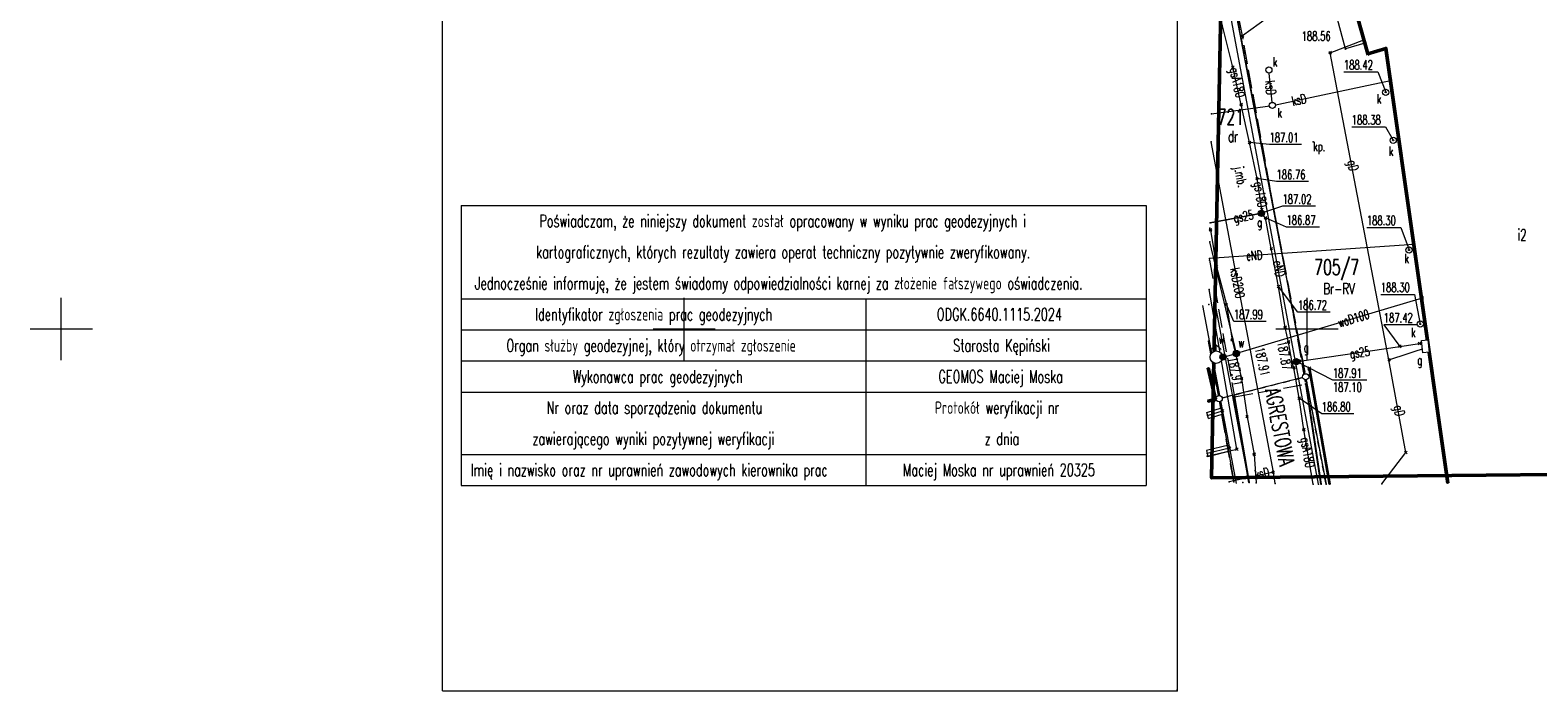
# Model space of a CAD drawing. Header units: metres. Extents: x 6498948 to 6499625, y 5676527 to 5676852.
# Tile 2 of 22: x 6498948 to 6499069, y 5676621 to 5676674. Entities that reach past the tile are written whole.
import ezdxf
from ezdxf import colors
from ezdxf.entities.mleader import LeaderData, LeaderLine
from ezdxf.enums import TextEntityAlignment as Align
from ezdxf.math import Vec2, Vec3

# ---------------------------------------------------------------- set-up
doc = ezdxf.new("R2010")
doc.units = ezdxf.units.M
doc.linetypes.add('L_0_03', pattern=[1, 0.5, -0.5])
doc.linetypes.add('L_0_06', pattern=[2, 1.5, -0.5])
doc.layers.get('0').update_dxf_attribs({"linetype": 'CONTINUOUS', "lineweight": 18})
doc.layers.add('A-OPIS', color=3, linetype='CONTINUOUS', lineweight=20)
doc.layers.add('Z-WTÓRNIK', color=7, linetype='CONTINUOUS', lineweight=18, true_color=0x7f868a)
doc.styles.add('OPISY_1_100_1.5', font='arial.ttf', dxfattribs={"width": 0.8, "height": 0.15})
doc.styles.get("Standard").update_dxf_attribs({"font": 'simplex.shx'})
doc.linetypes.add('L_0_15_SHX', pattern='A,0,-0.375,-0.75,-0.75,-0.75,-0.75,-0.75,[1,Mroczeń dz. 705_4 dcp.shx,S=0.05,R=0,X=0,Y=0],-0.75,-0.75,-0.75,-0.75,-0.375', length=7.5)
doc.linetypes.add('L_0_29_SHX', pattern='A,0,-0.25,-0.5,-0.5,-0.5,-0.5,-0.5,-0.5,-0.5,-0.5,[2,Mroczeń dz. 705_4 dcp.shx,S=0.05,R=0,X=0,Y=0],-0.5,[3,Mroczeń dz. 705_4 dcp.shx,S=0.05,R=0,X=0,Y=0],-0.25', length=5)

# ---------------------------------------------------------------- blocks, each defined once
blk = doc.blocks.new('L_0_29_1')
at = {"color": 0, "linetype": 'Continuous', "lineweight": 13, "flags": 128}
blk.add_lwpolyline([(0, -0.5), (0, 0.5)], dxfattribs=at)
blk = doc.blocks.new('L_0_29_2')
at = {"color": 0, "linetype": 'Continuous', "lineweight": 13, "flags": 128}
blk.add_lwpolyline([(0, 0.5), (0, -0.5)], dxfattribs=at)
blk = doc.blocks.new('GEPPGD_S')
at = {"color": 0, "linetype": 'Continuous', "lineweight": 18}
blk.add_wipeout([(0, -0.5), (0.25, -0.43), (0.43, -0.25), (0.5, 0), (0.43, 0.25), (0.25, 0.43), (0, 0.5), (-0.25, 0.43), (-0.43, 0.25), (-0.5, 0), (-0.43, -0.25), (-0.25, -0.43)], dxfattribs=at)
blk.add_circle((0, 0), 0.5, dxfattribs=at)
blk = doc.blocks.new('GSPPRB')
at = {"color": 0, "linetype": 'Continuous', "lineweight": 13, "flags": 128}
for points in [[(-0.2, 0.2), (0.2, -0.2)], [(0.2, 0.2), (-0.2, -0.2)]]:
    blk.add_lwpolyline(points, dxfattribs=at)
blk = doc.blocks.new('GSPWPS')
at = {"linetype": 'Continuous', "lineweight": 13}
blk.add_hatch(color=0, dxfattribs=at).paths.add_polyline_path([(0, -0.09, 1), (0, 0.09, 1)])
at = {"color": 0, "linetype": 'Continuous', "lineweight": 13}
blk.add_circle((0, 0), 0.0906, dxfattribs=at)
blk = doc.blocks.new('GUPGSG')
at = {"color": 0, "linetype": 'Continuous', "lineweight": 18}
blk.add_wipeout([(-1, 0.5), (1, 0.5), (1, -0.5), (-1, -0.5)], dxfattribs=at)
at = {"color": 0, "linetype": 'Continuous', "lineweight": 18, "flags": 128}
blk.add_lwpolyline([(-1, 0.5), (1, 0.5), (1, -0.5), (-1, -0.5), (-1, 0.5)], close=True, dxfattribs=at)
blk = doc.blocks.new('GUPGUT')
at = {"linetype": 'Continuous', "lineweight": 13}
blk.add_hatch(color=0, dxfattribs=at).paths.add_polyline_path([(0, -0.5, 1), (0, 0.5, 1)])
at = {"color": 0, "linetype": 'Continuous', "lineweight": 13}
blk.add_circle((0, 0), 0.5, dxfattribs=at)
blk = doc.blocks.new('GUPGZA')
at = {"linetype": 'Continuous', "lineweight": 13}
blk.add_hatch(color=0, dxfattribs=at).paths.add_polyline_path([(0, -0.5, 1), (0, 0.5, 1)])
at = {"color": 0, "linetype": 'Continuous', "lineweight": 13}
blk.add_circle((0, 0), 0.5, dxfattribs=at)
blk = doc.blocks.new('GUPKSD')
at = {"color": 0, "linetype": 'Continuous', "lineweight": 18}
blk.add_wipeout([(0, -0.5), (0.25, -0.43), (0.43, -0.25), (0.5, 0), (0.43, 0.25), (0.25, 0.43), (0, 0.5), (-0.25, 0.43), (-0.43, 0.25), (-0.5, 0), (-0.43, -0.25), (-0.25, -0.43)], dxfattribs=at)
blk.add_circle((0, 0), 0.5, dxfattribs=at)
blk = doc.blocks.new('GUPPRZ_G')
at = {"linetype": 'Continuous', "lineweight": 13}
blk.add_hatch(color=0, dxfattribs=at).paths.add_polyline_path([(0, -0.09, 1), (0, 0.09, 1)])
at = {"color": 0, "linetype": 'Continuous', "lineweight": 13}
blk.add_circle((0, 0), 0.0906, dxfattribs=at)
blk = doc.blocks.new('GUPPRZ_K')
at = {"linetype": 'Continuous', "lineweight": 13}
blk.add_hatch(color=0, dxfattribs=at).paths.add_polyline_path([(0, -0.09, 1), (0, 0.09, 1)])
at = {"color": 0, "linetype": 'Continuous', "lineweight": 13}
blk.add_circle((0, 0), 0.0906, dxfattribs=at)
blk = doc.blocks.new('GUPPRZ_T')
at = {"linetype": 'Continuous', "lineweight": 13}
blk.add_hatch(color=0, dxfattribs=at).paths.add_polyline_path([(0, -0.09, 1), (0, 0.09, 1)])
at = {"color": 0, "linetype": 'Continuous', "lineweight": 13}
blk.add_circle((0, 0), 0.0906, dxfattribs=at)
blk = doc.blocks.new('GUPWDT')
at = {"color": 0, "linetype": 'Continuous', "lineweight": 18}
blk.add_wipeout([(0, -1), (0.5, -0.87), (0.87, -0.5), (1, 0), (0.87, 0.5), (0.5, 0.87), (0, 1), (-0.5, 0.87), (-0.87, 0.5), (-1, 0), (-0.87, -0.5), (-0.5, -0.87)], dxfattribs=at)
at = {"color": 0, "linetype": 'Continuous', "lineweight": 18, "flags": 128}
for points in [[(0, 2), (-0.8, 1.2)], [(0, 1), (0, 2)], [(0, 2), (0.8, 1.2)]]:
    blk.add_lwpolyline(points, dxfattribs=at)
at = {"color": 0, "linetype": 'Continuous', "lineweight": 18}
blk.add_circle((0, 0), 1, dxfattribs=at)
blk = doc.blocks.new('GUPWZA')
at = {"linetype": 'Continuous', "lineweight": 13}
blk.add_hatch(color=0, dxfattribs=at).paths.add_polyline_path([(0, -0.5, 1), (0, 0.5, 1)])
at = {"color": 0, "linetype": 'Continuous', "lineweight": 13}
blk.add_circle((0, 0), 0.5, dxfattribs=at)

msp = doc.modelspace()

# ---------------------------------------------------------------- linework, layer by layer
at = {"layer": 'Z-WTÓRNIK', "linetype": 'CONTINUOUS', "lineweight": 18}
for p, q in [((6499049.89, 5676646.16), (6499043.75, 5676678.41)), ((6499042.95, 5676644.4), (6499042.1, 5676649.01)), ((6499049.89, 5676646.16), (6499042.95, 5676644.4)), ((6499049.89, 5676646.16), (6499051.53, 5676637.53)), ((6499041.95, 5676643.3), (6499043.14, 5676643.66)), ((6499042.95, 5676644.4), (6499042.03, 5676644.18)), ((6499042.95, 5676644.4), (6499044.12, 5676637.71)), ((6499042.09, 5676642.82), (6499043.28, 5676643.18)), ((6499043.72, 5676640.66), (6499041.92, 5676640.23)), ((6499043.84, 5676640.18), (6499042.04, 5676639.74))]:
    msp.add_line(p, q, dxfattribs=at)
at = {"layer": 'Z-WTÓRNIK', "lineweight": 18}
for p, q in [((6499044.34, 5676637.59), (6499041.64, 5676651.89)), ((6499045.33, 5676637.78), (6499042.63, 5676652.07))]:
    msp.add_line(p, q, dxfattribs=at)
at = {"layer": 'Z-WTÓRNIK', "linetype": 'L_0_15_SHX', "lineweight": 35}
msp.add_line((6499051.83, 5676637.53), (6499050.2, 5676646.85), dxfattribs=at)
at = {"layer": 'Z-WTÓRNIK', "linetype": 'CONTINUOUS', "lineweight": 35}
msp.add_line((6499051.83, 5676637.53), (6499050.2, 5676646.85), dxfattribs=at)
at = {"layer": 'Z-WTÓRNIK', "linetype": 'L_0_29_SHX', "lineweight": 18}
for p, q in [((6499042.02, 5676643.06), (6499043.21, 5676643.42)), ((6499043.78, 5676640.42), (6499041.98, 5676639.99))]:
    msp.add_line(p, q, dxfattribs=at)
at = {"layer": 'Z-WTÓRNIK', "linetype": 'Continuous', "lineweight": 18, "flags": 128}
for points in [[(6498980.59, 5676620.93), (6498980.61, 5676758.42)], [(6499039.59, 5676758.43), (6499039.59, 5676620.93)], [(6499050.93, 5676637.52), (6499043.73, 5676675.97), (6499080.23, 5676688.4)], [(6499042.33, 5676667.3), (6499047.22, 5676667.96), (6499056.69, 5676669.96)], [(6499047.22, 5676667.96), (6499046.94, 5676670.8)], [(6499047.45, 5676637.59), (6499047.3, 5676638.5), (6499042.3, 5676665.03)], [(6498982.09, 5676659.93), (6499037.09, 5676659.93)], [(6498982.09, 5676659.93), (6498982.09, 5676637.43)], [(6499037.09, 5676659.93), (6499037.09, 5676637.43)], [(6499042.22, 5676658.52), (6499046.24, 5676659.28)], [(6499050.67, 5676659.87), (6499048.03, 5676659.87), (6499046.44, 5676659.32)], [(6499042.21, 5676658.09), (6499042.25, 5676657.95), (6499042.74, 5676654.99), (6499043.53, 5676651.96), (6499043.99, 5676649.11), (6499044.75, 5676646.01), (6499045.19, 5676642.95), (6499045.76, 5676639.93), (6499045.93, 5676637.64)], [(6499050.99, 5676658.19), (6499048.35, 5676658.19), (6499046.67, 5676658.92)], [(6499058.57, 5676656.8), (6499042.18, 5676655.66)], [(6499042.72, 5676647.74), (6499043.25, 5676647.74), (6499044.33, 5676648.03), (6499042.2, 5676657)], [(6499041.98, 5676639.78), (6499044.37, 5676640.34), (6499042.15, 5676653.16)], [(6498950, 5676647.5), (6498950, 5676652.5)], [(6498982.09, 5676652.43), (6499037.09, 5676652.43)], [(6499014.59, 5676652.43), (6499014.59, 5676637.43)], [(6499059.24, 5676652.49), (6499044.33, 5676648.03)], [(6499050, 5676647.5), (6499050, 5676652.5)], [(6498947.5, 5676650), (6498952.5, 5676650)], [(6498982.09, 5676649.93), (6499037.09, 5676649.93)], [(6499047.5, 5676650), (6499052.5, 5676650)], [(6498982.09, 5676647.43), (6499037.09, 5676647.43)], [(6498982.09, 5676644.93), (6499037.09, 5676644.93)], [(6498982.09, 5676639.93), (6499037.09, 5676639.93)], [(6499047.3, 5676638.5), (6499043.74, 5676637.72)], [(6498982.09, 5676637.43), (6499037.09, 5676637.43)], [(6498980.59, 5676620.93), (6499039.59, 5676620.93)]]:
    msp.add_lwpolyline(points, dxfattribs=at)
at = {"layer": 'Z-WTÓRNIK', "lineweight": 50, "flags": 128}
msp.add_lwpolyline([(6499191.09, 5676639.49), (6499042.34, 5676638.03), (6499044.49, 5676747.05), (6499192.46, 5676745.14)], close=True, dxfattribs=at)
at = {"layer": 'Z-WTÓRNIK', "linetype": 'L_0_06', "lineweight": 18, "flags": 128}
for points in [[(6499073.47, 5676637.71), (6499081.31, 5676654.93), (6499083.94, 5676655.92), (6499144.34, 5676678.57), (6499145.54, 5676683.88), (6499145.88, 5676685.41), (6499148.3, 5676696.16), (6499125.96, 5676708.14), (6499091.45, 5676695.22), (6499074.42, 5676688.6), (6499043.75, 5676678.41), (6499049.89, 5676646.16)], [(6499044.17, 5676644.56), (6499049.92, 5676645.58), (6499044.23, 5676676.75), (6499042.51, 5676676.38)], [(6499042.18, 5676655.54), (6499044.17, 5676644.56)], [(6499042.03, 5676644.18), (6499042.95, 5676644.4), (6499042.1, 5676649.01)], [(6499049.89, 5676646.16), (6499051.53, 5676637.53)], [(6499044.12, 5676637.71), (6499042.95, 5676644.4), (6499042.03, 5676644.18)]]:
    msp.add_lwpolyline(points, dxfattribs=at)
at = {"layer": 'Z-WTÓRNIK', "linetype": 'L_0_03', "lineweight": 18, "flags": 128}
for points in [[(6499073.47, 5676637.71), (6499081.31, 5676654.93), (6499083.94, 5676655.92), (6499144.34, 5676678.57), (6499145.54, 5676683.88), (6499145.88, 5676685.41), (6499148.3, 5676696.16), (6499125.96, 5676708.14), (6499091.45, 5676695.22), (6499074.42, 5676688.6), (6499043.75, 5676678.41), (6499049.89, 5676646.16)], [(6499049.89, 5676646.16), (6499043.75, 5676678.41), (6499043.28, 5676680.87), (6499042.61, 5676680.46)], [(6499042.03, 5676644.18), (6499042.95, 5676644.4), (6499042.1, 5676649.01)], [(6499042.1, 5676649.01), (6499042.95, 5676644.4), (6499049.89, 5676646.16)], [(6499051.53, 5676637.53), (6499049.89, 5676646.16), (6499042.95, 5676644.4), (6499044.12, 5676637.71)], [(6499049.89, 5676646.16), (6499051.53, 5676637.53)], [(6499044.12, 5676637.71), (6499042.95, 5676644.4), (6499042.03, 5676644.18)]]:
    msp.add_lwpolyline(points, dxfattribs=at)
at = {"layer": 'Z-WTÓRNIK', "linetype": 'Continuous', "lineweight": 50, "flags": 128}
for points in [[(6499054.88, 5676672.1), (6499053.22, 5676678.02), (6499074.97, 5676685.1), (6499081.31, 5676654.93), (6499073.47, 5676637.71)], [(6499061.31, 5676637.61), (6499056.32, 5676672.54), (6499054.88, 5676672.1)], [(6499042.07, 5676646.89), (6499042.66, 5676644.33), (6499042.03, 5676644.19)]]:
    msp.add_lwpolyline(points, dxfattribs=at)
at = {"layer": 'Z-WTÓRNIK', "lineweight": 18, "flags": 128}
msp.add_lwpolyline([(6499054.64, 5676672.97), (6499053.09, 5676672.51), (6499051.51, 5676678.4), (6499044.82, 5676673.54)], dxfattribs=at)
at = {"layer": 'Z-WTÓRNIK', "linetype": 'Continuous', "lineweight": 13, "flags": 128}
for points in [[(6499046.37, 5676659.6), (6499045.99, 5676662.08), (6499045.39, 5676664.98), (6499044.71, 5676668.02), (6499044.05, 5676671.03), (6499043.22, 5676674.37), (6499042.59, 5676677.16), (6499042.53, 5676677.32)], [(6499056.58, 5676647.52), (6499051.86, 5676672.2), (6499054.56, 5676673.23)], [(6499049.57, 5676664.82), (6499046.99, 5676664.82), (6499045.39, 5676664.98)], [(6499050.13, 5676661.84), (6499047.55, 5676661.84), (6499045.99, 5676662.08)], [(6499046.44, 5676659.33), (6499046.34, 5676659.3), (6499046.24, 5676659.28), (6499042.22, 5676658.52)], [(6499046.44, 5676659.15), (6499046.44, 5676659.33), (6499046.37, 5676659.6)], [(6499050.5, 5676637.52), (6499049.74, 5676641.91), (6499049.37, 5676644.44), (6499048.95, 5676646.88), (6499048.82, 5676647.3), (6499048.52, 5676648.95), (6499048.25, 5676650.13), (6499047.71, 5676653.41), (6499047.13, 5676656.46), (6499046.67, 5676658.92), (6499046.44, 5676659.15)], [(6499051.85, 5676651.36), (6499049.27, 5676651.36), (6499047.71, 5676653.41)], [(6498950, 5676647.5), (6498950, 5676652.5)], [(6499000, 5676647.5), (6499000, 5676652.5)], [(6499046.71, 5676650.6), (6499044.13, 5676650.6), (6499043.53, 5676651.96)], [(6499050, 5676647.5), (6499050, 5676652.5)], [(6498947.5, 5676650), (6498952.5, 5676650)], [(6498997.5, 5676650), (6499002.5, 5676650)], [(6499047.5, 5676650), (6499052.5, 5676650)], [(6499048.82, 5676647.3), (6499048.99, 5676647.34), (6499049.15, 5676647.38), (6499049.39, 5676647.41), (6499057.45, 5676648.6), (6499059.03, 5676648.84), (6499059.32, 5676648.88), (6499059.5, 5676648.61)], [(6499056.02, 5676637.56), (6499057.94, 5676640.08), (6499056.58, 5676647.52), (6499059.75, 5676648.56)], [(6499053.76, 5676643.19), (6499051.18, 5676643.19), (6499049.37, 5676644.44)]]:
    msp.add_lwpolyline(points, dxfattribs=at)
at = {"layer": 'Z-WTÓRNIK', "linetype": 'Continuous', "lineweight": 25, "flags": 128}
for points in [[(6499045.36, 5676637.67), (6499044.17, 5676644.56)], [(6499051.13, 5676637.52), (6499049.92, 5676645.58)]]:
    msp.add_lwpolyline(points, dxfattribs=at)
at = {"layer": 'Z-WTÓRNIK'}
for p in [(6499044.82, 5676673.54), (6499053.09, 5676672.51), (6499053.09, 5676672.51), (6499054.56, 5676673.23), (6499054.64, 5676672.97), (6499056.32, 5676672.54), (6499051.86, 5676672.2), (6499054.88, 5676672.1), (6499044.05, 5676671.03), (6499044.05, 5676671.03), (6499046.94, 5676670.8), (6499056.69, 5676669.96), (6499056.32, 5676669.02), (6499044.71, 5676668.02), (6499044.71, 5676668.02), (6499047.22, 5676667.96), (6499042.33, 5676667.3), (6499056.92, 5676665.16), (6499042.3, 5676665.03), (6499045.39, 5676664.98), (6499045.39, 5676664.98), (6499050.5, 5676665.05), (6499045.99, 5676662.08), (6499045.99, 5676662.08), (6499046.24, 5676659.28), (6499046.34, 5676659.3), (6499046.37, 5676659.6), (6499046.44, 5676659.33), (6499046.44, 5676659.32), (6499046.44, 5676659.15), (6499042.21, 5676658.09), (6499042.22, 5676658.52), (6499042.25, 5676657.95), (6499042.25, 5676657.95), (6499046.67, 5676658.92), (6499046.67, 5676658.92), (6499042.2, 5676657), (6499058.57, 5676656.8), (6499042.18, 5676655.66), (6499042.18, 5676655.54), (6499047.13, 5676656.46), (6499047.13, 5676656.46), (6499058.19, 5676656.35), (6499042.74, 5676654.99), (6499042.74, 5676654.99), (6499042.15, 5676653.16), (6499047.71, 5676653.41), (6499047.71, 5676653.41), (6499042.13, 5676651.98), (6499043.53, 5676651.96), (6499043.53, 5676651.96), (6499059.24, 5676652.49), (6499048.25, 5676650.13), (6499048.25, 5676650.13), (6499059.09, 5676650.4), (6499043.99, 5676649.11), (6499043.99, 5676649.11), (6499048.52, 5676648.95), (6499048.52, 5676648.95), (6499057.45, 5676648.6), (6499057.45, 5676648.6), (6499059.03, 5676648.84), (6499059.32, 5676648.88), (6499059.5, 5676648.61), (6499059.75, 5676648.56), (6499042.72, 5676647.74), (6499044.33, 5676648.03), (6499048.82, 5676647.3), (6499048.82, 5676647.3), (6499048.99, 5676647.34), (6499048.99, 5676647.34), (6499049.15, 5676647.38), (6499049.15, 5676647.38), (6499049.39, 5676647.41), (6499049.39, 5676647.41), (6499056.58, 5676647.52), (6499044.75, 5676646.01), (6499044.75, 5676646.01), (6499048.95, 5676646.88), (6499048.95, 5676646.88), (6499049.89, 5676646.16), (6499044.17, 5676644.56), (6499044.17, 5676644.56), (6499044.17, 5676644.56), (6499044.17, 5676644.56), (6499046.75, 5676645), (6499042.03, 5676644.19), (6499042.03, 5676644.18), (6499042.95, 5676644.4), (6499043.21, 5676643.42), (6499049.37, 5676644.44), (6499049.37, 5676644.44), (6499042.02, 5676643.06), (6499045.19, 5676642.95), (6499045.19, 5676642.94), (6499049.74, 5676641.91), (6499049.74, 5676641.91), (6499041.98, 5676639.99), (6499041.98, 5676639.78), (6499043.78, 5676640.42), (6499044.37, 5676640.34), (6499045.76, 5676639.93), (6499045.76, 5676639.93), (6499057.94, 5676640.08), (6499047.3, 5676638.5), (6499042.34, 5676638.03), (6499043.74, 5676637.72), (6499044.12, 5676637.71), (6499044.84, 5676637.68), (6499045.36, 5676637.67), (6499045.93, 5676637.64), (6499047.45, 5676637.59), (6499050.5, 5676637.52), (6499050.93, 5676637.52), (6499051.13, 5676637.52), (6499051.53, 5676637.53), (6499051.83, 5676637.53), (6499056.02, 5676637.56), (6499061.31, 5676637.61), (6499039.58, 5676621), (6499039.59, 5676620.93)]:
    msp.add_point(p, dxfattribs=at)

# ---------------------------------------------------------------- block references
at = {"layer": 'Z-WTÓRNIK', "linetype": 'Continuous', "xscale": 0.5, "yscale": 0.5, "zscale": 0.5}
for name, p in [('GSPPRB', (6499044.82, 5676673.54)), ('GSPWPS', (6499053.09, 5676672.51)), ('GSPPRB', (6499054.56, 5676673.23)), ('GSPPRB', (6499054.64, 5676672.97)), ('GSPPRB', (6499056.32, 5676672.54)), ('GSPPRB', (6499051.86, 5676672.2)), ('GSPPRB', (6499054.88, 5676672.1)), ('GSPPRB', (6499044.05, 5676671.03)), ('GUPPRZ_G', (6499044.05, 5676671.03)), ('GSPPRB', (6499056.69, 5676669.96)), ('GSPPRB', (6499044.71, 5676668.02)), ('GUPPRZ_G', (6499044.71, 5676668.02)), ('GSPPRB', (6499045.39, 5676664.98)), ('GUPPRZ_G', (6499045.39, 5676664.98)), ('GSPPRB', (6499045.99, 5676662.08)), ('GUPPRZ_G', (6499045.99, 5676662.08)), ('GUPPRZ_G', (6499046.44, 5676659.32)), ('GSPPRB', (6499042.25, 5676657.95)), ('GUPPRZ_T', (6499042.25, 5676657.95)), ('GSPPRB', (6499046.67, 5676658.92)), ('GUPPRZ_G', (6499046.67, 5676658.92)), ('GSPPRB', (6499058.57, 5676656.8)), ('GSPPRB', (6499047.13, 5676656.46)), ('GUPPRZ_G', (6499047.13, 5676656.46)), ('GSPPRB', (6499042.74, 5676654.99)), ('GUPPRZ_T', (6499042.74, 5676654.99)), ('GSPPRB', (6499047.71, 5676653.41)), ('GUPPRZ_G', (6499047.71, 5676653.41)), ('GSPPRB', (6499043.53, 5676651.96)), ('GUPPRZ_T', (6499043.53, 5676651.96)), ('GSPPRB', (6499059.24, 5676652.49)), ('GSPPRB', (6499048.25, 5676650.13)), ('GUPPRZ_G', (6499048.25, 5676650.13)), ('GSPPRB', (6499043.99, 5676649.11)), ('GUPPRZ_T', (6499043.99, 5676649.11)), ('GSPPRB', (6499048.52, 5676648.95)), ('GUPPRZ_G', (6499048.52, 5676648.95)), ('GSPPRB', (6499057.45, 5676648.6)), ('GUPPRZ_G', (6499057.45, 5676648.6)), ('GSPPRB', (6499059.03, 5676648.84)), ('GSPPRB', (6499059.32, 5676648.88)), ('GSPPRB', (6499059.75, 5676648.56)), ('GSPPRB', (6499048.82, 5676647.3)), ('GUPPRZ_G', (6499048.82, 5676647.3)), ('GSPPRB', (6499048.99, 5676647.34)), ('GUPGZA', (6499049.15, 5676647.38)), ('GUPPRZ_G', (6499048.95, 5676646.88)), ('GUPPRZ_G', (6499048.99, 5676647.34)), ('GUPPRZ_G', (6499049.15, 5676647.38)), ('GSPPRB', (6499049.39, 5676647.41)), ('GUPPRZ_G', (6499049.39, 5676647.41)), ('GSPPRB', (6499056.58, 5676647.52)), ('GSPPRB', (6499044.75, 5676646.01)), ('GUPPRZ_T', (6499044.75, 5676646.01)), ('GSPWPS', (6499044.17, 5676644.56)), ('GSPWPS', (6499046.75, 5676645)), ('GSPPRB', (6499049.37, 5676644.44)), ('GSPPRB', (6499043.21, 5676643.42)), ('GUPPRZ_G', (6499049.37, 5676644.44)), ('GSPPRB', (6499045.19, 5676642.95)), ('GUPPRZ_T', (6499045.19, 5676642.94)), ('GSPPRB', (6499049.74, 5676641.91)), ('GUPPRZ_G', (6499049.74, 5676641.91)), ('GSPPRB', (6499043.78, 5676640.42)), ('GSPPRB', (6499044.37, 5676640.34)), ('GSPPRB', (6499045.76, 5676639.93)), ('GUPPRZ_T', (6499045.76, 5676639.93)), ('GSPPRB', (6499057.94, 5676640.08))]:
    msp.add_blockref(name, p, dxfattribs=at)
for name, p, rotation in [('GUPGUT', (6499046.34, 5676659.3), 90), ('GSPPRB', (6499046.24, 5676659.28), 90), ('GSPPRB', (6499046.37, 5676659.6), 90), ('GSPPRB', (6499046.44, 5676659.33), 180.24), ('GSPPRB', (6499046.44, 5676659.15), 90), ('GUPWZA', (6499044.33, 5676648.03), 180), ('L_0_29_1', (6499042.02, 5676643.06), 16.87), ('L_0_29_2', (6499043.21, 5676643.42), 196.87), ('L_0_29_2', (6499041.98, 5676639.99), 13.52), ('L_0_29_1', (6499043.78, 5676640.42), 193.52), ('GSPPRB', (6499047.3, 5676638.5), 180)]:
    msp.add_blockref(name, p, dxfattribs=dict(at, rotation=rotation))

# ---------------------------------------------------------------- texts
at = {"layer": 'Z-WTÓRNIK', "lineweight": 15, "width": 0.66}
for s, p in [('188.56', (6499049.57, 5676673.91)), ('188.42', (6499052.96, 5676671.59)), ('188.38', (6499053.59, 5676667.18)), ('187.01', (6499046.99, 5676665.76)), ('kp.', (6499050.5, 5676665.05)), ('186.76', (6499047.55, 5676662.78)), ('187.02', (6499048.03, 5676660.81)), ('186.87', (6499048.35, 5676659.13)), ('188.30', (6499054.8, 5676659.09)), ('188.30', (6499055.92, 5676653.72)), ('186.72', (6499049.27, 5676652.3)), ('187.99', (6499044.13, 5676651.54)), ('187.42', (6499056.16, 5676651.28)), ('187.91', (6499052.07, 5676646.83)), ('187.10', (6499052.07, 5676645.7)), ('186.80', (6499051.18, 5676644.13))]:
    msp.add_text(s, height=0.75, dxfattribs=at).set_placement(p, align=Align.TOP_LEFT)
for s, rotation, p in [('gsA180', -77.6, (6499044.41, 5676669.8)), ('ksD', -84.4, (6499047.08, 5676669.38)), ('ksD', -348.1, (6499049.35, 5676668.41)), ('gD', -79.2, (6499053.7, 5676663.12)), ('gs180', 279.5, (6499046.27, 5676660.81)), ('gs25', -349.2, (6499044.89, 5676659.05)), ('eND', -356, (6499045.76, 5676655.91)), ('eND', -79.4, (6499047.76, 5676654.84)), ('ksD200', -79.3, (6499044.43, 5676653.7)), ('woD100', -343.3, (6499053.73, 5676650.85)), ('gs25', -351.6, (6499054.23, 5676648.12)), ('gD', -79.6, (6499057.42, 5676643.43)), ('gsA180', -80.1, (6499050.06, 5676640.08)), ('ksD', -347.7, (6499046.38, 5676638.41))]:
    msp.add_text(s, height=0.75, rotation=rotation, dxfattribs=at).set_placement(p, align=Align.MIDDLE_CENTER)
at = {"layer": 'Z-WTÓRNIK', "lineweight": 25, "width": 0.66}
for s, p in [('721', (6499042.82, 5676667.03)), ('705/7', (6499050.58, 5676654.97))]:
    msp.add_text(s, height=1.25, dxfattribs=at).set_placement(p, align=Align.MIDDLE_LEFT)
at = {"layer": 'Z-WTÓRNIK', "lineweight": 18, "width": 0.66}
for s, p in [('dr', (6499044.06, 5676665.47)), ('i2', (6499067.27, 5676657.57))]:
    msp.add_text(s, height=0.9, rotation=-360, dxfattribs=at).set_placement(p, align=Align.MIDDLE_CENTER)
at = {"layer": 'Z-WTÓRNIK', "lineweight": 15, "width": 0.66}
msp.add_text('j.mb.', height=0.75, rotation=281.3, dxfattribs=at).set_placement((6499044.52, 5676663.06), align=Align.MIDDLE_LEFT)
at = {"layer": 'Z-WTÓRNIK', "color": 22, "lineweight": 20, "true_color": 0xcc2c24, "width": 0.66}
for s, p in [('Poświadczam, że niniejszy dokument został opracowany w wyniku prac geodezyjnych i ', (6498988.38, 5676659.18)), ('kartograficznych, których rezultaty zawiera operat techniczny pozytywnie zweryfikowany. ', (6498988.12, 5676656.68)), ('Jednocześnie informuję, że jestem świadomy odpowiedzialności karnej za złożenie fałszywego oświadczenia.', (6498983.2, 5676654.18)), ('Identyfikator zgłoszenia prac geodezyjnych', (6498988.04, 5676651.68)), ('ODGK.6640.1115.2024', (6499020.29, 5676651.68)), ('Organ służby geodezyjnej, który otrzymał zgłoszenie', (6498985.73, 5676649.18)), ('Starosta Kępiński', (6499021.6, 5676649.18)), ('Wykonawca prac geodezyjnych', (6498991.06, 5676646.68)), ('GEOMOS Maciej Moska', (6499020.42, 5676646.68)), ('Nr oraz data sporządzenia dokumentu ', (6498988.96, 5676644.18)), ('Protokół weryfikacji nr ', (6499020.13, 5676644.18)), ('zawierającego wyniki pozytywnej weryfikacji', (6498987.82, 5676641.68)), ('z dnia ', (6499024.12, 5676641.68)), ('Imię i nazwisko oraz nr uprawnień zawodowych kierownika prac', (6498982.87, 5676639.18)), ('Maciej Moska nr uprawnień 20325', (6499017.56, 5676639.18))]:
    msp.add_text(s, height=1, dxfattribs=at).set_placement(p, align=Align.TOP_LEFT)
at = {"layer": 'Z-WTÓRNIK', "lineweight": 15, "width": 0.66}
for s, rotation, p in [('g', -360, (6499046, 5676658.95)), ('w', -360, (6499044.49, 5676649.26)), ('187.91', 282.1, (6499046.55, 5676648.59)), ('187.87', 281.2, (6499048.34, 5676649.08)), ('g', -360, (6499049.73, 5676648.89))]:
    msp.add_text(s, height=0.75, rotation=rotation, dxfattribs=at).set_placement(p, align=Align.TOP_LEFT)
at = {"layer": 'Z-WTÓRNIK', "lineweight": 18, "width": 0.66}
msp.add_text('Br-RV', height=0.9, dxfattribs=at).set_placement((6499052.57, 5676653.24), align=Align.MIDDLE_CENTER)
at = {"layer": 'Z-WTÓRNIK', "lineweight": 25, "width": 0.66}
msp.add_text('AGRESTOWA', height=1.25, rotation=280.8, dxfattribs=at).set_placement((6499047.83, 5676642.14), align=Align.MIDDLE_CENTER)

# ---------------------------------------------------------------- leaders
at = {"layer": 'A-OPIS', "color": 8, "lineweight": 0}
ml = msp.add_multileader_mtext('Standard', dxfattribs=at)
ml.set_content('zmiana  lokalizacji istniejącego słupa do suszenia węży strażackich ', color=8, style='OPISY_1_100_1.5')
ml.set_leader_properties()
ml.build(insert=Vec2(0, 0))
ml.multileader.update_dxf_attribs({"text_left_attachment_type": 6, "dogleg_length": 0.1, "arrow_head_size": 1})
ctx = ml.context
ctx.base_point, ctx.char_height, ctx.arrow_head_size, ctx.landing_gap_size, ctx.plane_origin, ctx.plane_x_axis, ctx.plane_y_axis = Vec3(6499055.35, 5676678.47), 1, 1, 0.5, Vec3(6499091.68, 5676711.86), Vec3(1, -0.000018), Vec3(0.000018, 1)
ctx.left_attachment = 6
notes = []
notes.append((ctx, [(1, (1, 1, 0), (6499075.2, 5676679.11), (-1, 0.000018), 0.714, [(0, [(6499078.95, 5676677.01)], 0, [])])]))
ctx.mtext.insert, ctx.mtext.text_direction, ctx.mtext.rotation, ctx.mtext.width, ctx.mtext.flow_direction = Vec3(6499055.85, 5676679.76), Vec3(1, -0.000018), 6.283167, 18.1943, 5
for ctx, leaders in notes:
    for number, flags, end, landing, length, lines in leaders:
        leader = LeaderData()
        leader.index, (leader.has_last_leader_line, leader.has_dogleg_vector, leader.attachment_direction) = number, flags
        leader.last_leader_point, leader.dogleg_vector, leader.dogleg_length = Vec3(end), Vec3(landing), length
        for number, points, colour, breaks in lines:
            line = LeaderLine()
            line.index, line.vertices, line.color, line.breaks = number, Vec3.list(points), colors.encode_raw_color(colour), breaks
            leader.lines.append(line)
        ctx.leaders.append(leader)

# ---------------------------------------------------------------- next in the draw order: block references
at = {"layer": 'Z-WTÓRNIK', "linetype": 'Continuous', "xscale": 0.5, "yscale": 0.5, "zscale": 0.5}
for name, p in [('GUPKSD', (6499046.94, 5676670.8)), ('GUPKSD', (6499056.32, 5676669.02)), ('GUPKSD', (6499047.22, 5676667.96)), ('GUPKSD', (6499056.92, 5676665.16)), ('GUPKSD', (6499058.19, 5676656.35)), ('GUPKSD', (6499059.09, 5676650.4)), ('GUPWDT', (6499042.72, 5676647.74)), ('GEPPGD_S', (6499049.89, 5676646.16)), ('GEPPGD_S', (6499042.95, 5676644.4))]:
    msp.add_blockref(name, p, dxfattribs=at)
at = {"layer": 'Z-WTÓRNIK', "linetype": 'Continuous', "xscale": 0.5, "yscale": 0.5, "zscale": 0.5, "rotation": 95.59}
msp.add_blockref('GUPGSG', (6499059.5, 5676648.61), dxfattribs=at)

# ---------------------------------------------------------------- next in the draw order: linework, layer by layer
at = {"layer": 'Z-WTÓRNIK', "linetype": 'Continuous', "lineweight": 18, "flags": 128}
for points in [[(6499052.96, 5676670.65), (6499055.68, 5676670.65), (6499056.32, 5676669.02)], [(6499053.59, 5676666.24), (6499056.31, 5676666.24), (6499056.92, 5676665.16)], [(6499054.8, 5676658.15), (6499057.52, 5676658.15), (6499058.19, 5676656.35)], [(6499055.92, 5676652.78), (6499058.64, 5676652.78), (6499059.09, 5676650.4)], [(6499058.8, 5676650.34), (6499056.16, 5676650.34), (6499057.45, 5676648.6)]]:
    msp.add_lwpolyline(points, dxfattribs=at)
at = {"layer": 'Z-WTÓRNIK'}
for p in [(6499056.32, 5676669.02), (6499056.92, 5676665.16), (6499058.19, 5676656.35), (6499059.09, 5676650.4), (6499042.1, 5676649.01), (6499059.03, 5676648.84), (6499043.25, 5676647.74), (6499042.07, 5676646.89), (6499049.89, 5676646.16), (6499042.66, 5676644.33)]:
    msp.add_point(p, dxfattribs=at)

# ---------------------------------------------------------------- next in the draw order: block references
at = {"layer": 'Z-WTÓRNIK', "linetype": 'Continuous', "xscale": 0.5, "yscale": 0.5, "zscale": 0.5}
for name, p in [('GUPPRZ_K', (6499056.32, 5676669.02)), ('GUPPRZ_K', (6499056.92, 5676665.16)), ('GUPPRZ_K', (6499058.19, 5676656.35)), ('GUPPRZ_K', (6499059.09, 5676650.4)), ('GUPPRZ_G', (6499059.03, 5676648.84)), ('GSPPRB', (6499042.66, 5676644.33))]:
    msp.add_blockref(name, p, dxfattribs=at)
at = {"layer": 'Z-WTÓRNIK', "linetype": 'Continuous', "xscale": 0.5, "yscale": 0.5, "zscale": 0.5, "rotation": 180}
msp.add_blockref('GUPWZA', (6499043.25, 5676647.74), dxfattribs=at)

# ---------------------------------------------------------------- next in the draw order: texts
at = {"layer": 'Z-WTÓRNIK', "lineweight": 15, "width": 0.66}
for s, rotation, p in [('k', -360, (6499047.26, 5676671.83)), ('k', -360, (6499047.63, 5676667.75)), ('w', -360, (6499042.9, 5676649.55)), ('k', -360, (6499058.35, 5676650.09)), ('187.91', 281.6, (6499044.4, 5676647.81)), ('g', -360, (6499058.85, 5676647.87))]:
    msp.add_text(s, height=0.75, rotation=rotation, dxfattribs=at).set_placement(p, align=Align.TOP_LEFT)
for p in [(6499055.6, 5676668.86), (6499056.57, 5676664.65), (6499057.83, 5676656.05)]:
    msp.add_text('k', height=0.75, dxfattribs=at).set_placement(p, align=Align.TOP_LEFT)

# ---------------------------------------------------------------- next in the draw order: block references
at = {"layer": 'Z-WTÓRNIK', "linetype": 'Continuous', "xscale": 0.5, "yscale": 0.5, "zscale": 0.5}
msp.add_blockref('GEPPGD_S', (6499049.89, 5676646.16), dxfattribs=at)

# ---------------------------------------------------------------- next in the draw order: linework, layer by layer
at = {"layer": 'Z-WTÓRNIK', "linetype": 'Continuous', "lineweight": 18, "flags": 128}
msp.add_lwpolyline([(6499054.79, 5676645.89), (6499052.07, 5676645.89), (6499049.15, 5676647.38)], dxfattribs=at)
at = {"layer": 'Z-WTÓRNIK'}
for p in [(6499050.18, 5676646.79), (6499050.2, 5676646.85), (6499049.92, 5676645.58), (6499049.92, 5676645.58), (6499049.92, 5676645.58)]:
    msp.add_point(p, dxfattribs=at)

# ---------------------------------------------------------------- next in the draw order: block references
at = {"layer": 'Z-WTÓRNIK', "linetype": 'Continuous', "xscale": 0.5, "yscale": 0.5, "zscale": 0.5}
for name, p in [('GSPPRB', (6499048.95, 5676646.88)), ('GSPPRB', (6499050.2, 5676646.85)), ('GSPPRB', (6499050.18, 5676646.79)), ('GSPWPS', (6499049.92, 5676645.58))]:
    msp.add_blockref(name, p, dxfattribs=at)

doc.saveas('drawing.dxf')
